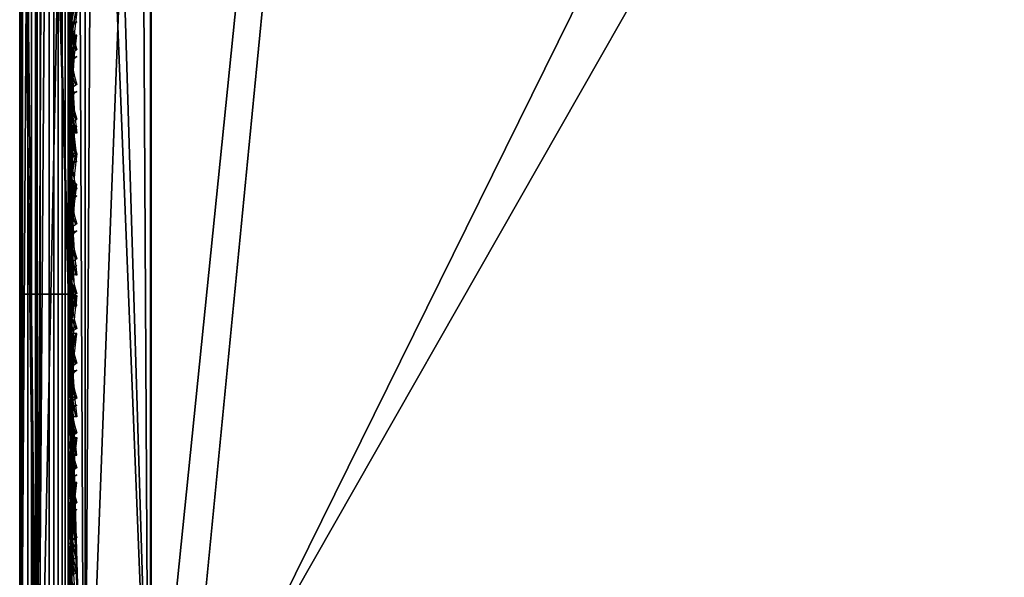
# Model space of a CAD drawing. Header units: inches. Extents: x 0 to 44.3, y -37.9 to 0.3.
# Tile 159 of 256: x 0 to 1.9, y -21.8 to -20.7. Entities that reach past the tile are written whole.
import ezdxf

# ---------------------------------------------------------------- set-up
doc = ezdxf.new("R2010")
doc.units = ezdxf.units.IN
doc.header["$LTSCALE"] = 0.03937
doc.header["$MEASUREMENT"] = 0
for name, color, linetype in [('A-FURN-3-ST', 151, 'Continuous'), ('A-FURN-3-ST-BK', 151, 'Continuous'), ('A-FURN-3-ST-SEAM', 250, 'Continuous'), ('A-FURN-3-STITCH', 15, 'Continuous')]:
    doc.layers.add(name, color=color, linetype=linetype)

msp = doc.modelspace()

# ---------------------------------------------------------------- meshes
at = {"layer": 'A-FURN-3-ST'}
mesh = msp.add_polyface(dxfattribs=at)
corners = [(1.9748, -22.313, 18), (4.6004, -0.9864, 18), (2.4271, -0.8622, 18), (0.2508, -0.8149, 18), (0.2508, -22.2652, 18), (4.6212, -0.7024, 17.9625), (2.4378, -0.5777, 17.9625), (0.251, -0.6004, 17.9788), (0.0482, -0.6206, 17.8773), (0.013, -0.6341, 17.8092), (0.0343, -0.8149, 17.875), (0.0008, -0.8149, 17.75), (0.0008, -0.6491, 17.7337), (0.0008, -0.4897, 17.6853), (0.0741, -0.6146, 17.9071), (0.1258, -0.8149, 17.9665), (0.1959, -0.6016, 17.9728), (0.0008, -22.2652, 17.75), (0.0343, -22.2652, 17.875), (0.1258, -22.2652, 17.9665), (0.2508, -0.2149, 5), (0.2508, -22.8652, 5), (0.1258, -0.2149, 5.0335), (0.1258, -22.8652, 5.0335), (0.0343, -0.2149, 5.125), (0.0343, -22.8652, 5.125), (0.0008, -0.2149, 5.25), (0.0008, -22.8652, 5.25), (4.6432, -0.3879, 5), (1.9486, -22.9124, 5), (2.4485, -0.2626, 5), (0.0008, 0.0351, 5.5), (0.0008, -23.1152, 5.5), (0.0008, 0.0351, 16.9), (0.0008, -23.1152, 16.9), (0.0008, -0.3428, 17.6066)]
mesh.append_faces([[corners[k] for k in face] for face in [(0, 1, 2), (3, 4, 2), (2, 4, 0), (2, 5, 6), (2, 6, 7), (7, 3, 2), (8, 9, 10), (10, 9, 11), (11, 9, 12), (12, 9, 13), (8, 10, 14), (14, 10, 15), (14, 15, 16), (16, 15, 3), (16, 3, 7), (11, 17, 10), (10, 17, 18), (10, 18, 15), (15, 18, 19), (15, 19, 3), (3, 19, 4), (20, 21, 22), (22, 21, 23), (22, 23, 24), (24, 23, 25), (24, 25, 26), (26, 25, 27), (28, 29, 30), (30, 29, 21), (30, 21, 20), (31, 32, 33), (33, 32, 34), (33, 34, 17), (31, 26, 27), (31, 27, 32), (17, 11, 33), (35, 11, 13), (13, 11, 12)]])
at = {"layer": 'A-FURN-3-ST-BK'}
mesh = msp.add_polyface(dxfattribs=at)
corners = [(3.789, -19.1106, 18.0337), (2.0138, -19.1726, 18), (2.022, -18.9923, 18.0337), (0.2508, -19.1265, 18), (0.2511, -19.0121, 18.0133), (0.2515, -18.9038, 18.0524), (3.7735, -19.2904, 18), (1.9748, -22.313, 18), (0.2508, -22.2652, 18), (0.2523, -22.303, 31.5452), (0.2522, -18.6454, 18.6363), (0.1967, -20.48, 25.0891), (0.1266, -18.6772, 18.6273), (0.0745, -20.5442, 25.0709), (0.0345, -18.7653, 18.6023), (0.0484, -20.5737, 25.0626), (0.013, -20.6406, 25.0436), (0.0346, -22.4229, 31.5112), (0.0008, -22.5436, 31.4771), (0.0008, -18.886, 18.5682), (0.1267, -22.3348, 31.5362), (0.196, -19.0135, 18.0192), (0.1258, -19.1265, 18.0335), (0.0742, -19.0288, 18.0845), (0.0343, -19.1265, 18.125), (0.0483, -19.0358, 18.114), (0.013, -19.0517, 18.1817), (0.013, -18.9808, 18.2072), (0.0483, -18.9498, 18.1449), (0.0008, -19.1265, 18.25), (0.0008, -19.0151, 18.2762), (0.013, -18.9177, 18.2483), (0.0008, -18.9271, 18.3492), (0.1962, -18.9065, 18.0578), (0.0743, -18.9363, 18.1177), (0.196, -22.481, 17.9848), (0.1258, -22.2652, 18.0335), (0.0343, -22.2652, 18.125), (0.0008, -22.2652, 18.25), (1.9745, -22.3508, 31.5452), (3.8143, -18.8111, 18.6363), (2.0349, -18.692, 18.6363)]
mesh.append_faces([[corners[k] for k in face] for face in [(0, 1, 2), (3, 4, 1), (1, 4, 2), (4, 5, 2), (6, 7, 1), (1, 7, 8), (1, 8, 3), (9, 10, 11), (11, 10, 12), (11, 12, 13), (13, 12, 14), (13, 14, 15), (15, 14, 16), (15, 16, 17), (17, 16, 18), (18, 16, 19), (19, 16, 14), (15, 17, 13), (13, 17, 20), (13, 20, 11), (11, 20, 9), (4, 3, 21), (21, 3, 22), (21, 22, 23), (23, 22, 24), (23, 24, 25), (25, 24, 26), (25, 26, 27, 28), (24, 29, 26), (26, 29, 30), (26, 30, 27), (27, 30, 31), (30, 32, 31), (21, 5, 4), (33, 21, 23, 34), (34, 23, 25, 28), (35, 36, 8), (3, 8, 22), (22, 8, 36), (22, 36, 24), (24, 36, 37), (24, 37, 29), (29, 37, 38), (38, 18, 29), (29, 18, 19), (29, 19, 30), (30, 19, 32), (39, 40, 41), (39, 41, 9), (9, 41, 10)]])
at = {"layer": 'A-FURN-3-ST-SEAM'}
mesh = msp.add_polyface(dxfattribs=at)
corners = [(0.088, -19.9848, 22.9037), (0.0742, -19.9956, 22.9006), (0.0742, -18.7735, 18.5973), (0.088, -18.7627, 18.6004), (0.088, -19.0332, 18.142), (0.0742, -19.0357, 18.153), (0.0742, -19.1162, 18.1437), (0.088, -19.1162, 18.1325), (0.0742, -21.2089, 18.1437), (0.088, -21.2089, 18.1325), (0.0398, -21.2089, 18.1485), (0.0575, -21.2089, 18.1495), (0.0575, -19.1162, 18.1495), (0.0398, -19.1162, 18.1485), (0.0575, -19.037, 18.1586), (0.0398, -19.0368, 18.1576), (0.0398, -18.7781, 18.596), (0.0575, -18.7791, 18.5957), (0.0575, -20.0012, 22.899), (0.0398, -20.0002, 22.8993), (0.0237, -19.9932, 22.9013), (0.0237, -18.771, 18.598), (0.0237, -19.0352, 18.1505), (0.0237, -19.1162, 18.1412), (0.0237, -21.2089, 18.1412), (0.0011, -21.2089, 18.0955), (0.0027, -21.2089, 18.1132), (0.0027, -19.1162, 18.1132), (0.0011, -19.1162, 18.0955), (0.0027, -19.0288, 18.1232), (0.0011, -19.0248, 18.106), (0.0011, -18.7271, 18.6105), (0.0027, -18.7441, 18.6057), (0.0027, -19.9662, 22.9089), (0.0011, -19.9492, 22.9138), (0.0059, -19.9327, 22.9185), (0.0059, -18.7106, 18.6152), (0.0059, -19.021, 18.0892), (0.0059, -19.1162, 18.0783), (0.0059, -21.2089, 18.0783), (0.0821, -21.2089, 18.061), (0.0663, -21.2089, 18.0528), (0.0663, -19.1162, 18.0528), (0.0821, -19.1162, 18.061), (0.0821, -18.6939, 18.6199), (0.0663, -18.6861, 18.6222), (0.0663, -19.9082, 22.9254), (0.0821, -19.916, 22.9232), (0.0938, -19.929, 22.9195), (0.0938, -18.7069, 18.6163), (0.0938, -19.1162, 18.0745), (0.0938, -21.2089, 18.0745), (0.1008, -19.1162, 18.1), (0.1008, -19.0259, 18.1104), (0.1008, -18.7314, 18.6093), (0.1008, -19.9536, 22.9125), (0.0974, -19.1162, 18.1174), (0.1008, -21.2089, 18.1), (0.0974, -19.0298, 18.1273), (0.0974, -18.7481, 18.6045), (0.0974, -19.9703, 22.9078), (0.0312, -19.9094, 22.9251), (0.0312, -18.6873, 18.6218), (0.0312, -19.1162, 18.0541), (0.0312, -21.2089, 18.0541), (0.0163, -19.9188, 22.9224), (0.0163, -18.6966, 18.6192), (0.0163, -19.1162, 18.0638), (0.0163, -21.2089, 18.0638), (0.0974, -21.2089, 18.1174)]
mesh.append_faces([[corners[k] for k in face] for face in [(0, 1, 2, 3), (4, 5, 6, 7), (7, 6, 8, 9), (10, 11, 12, 13), (13, 12, 14, 15), (16, 17, 18, 19), (19, 20, 21, 16), (15, 22, 23, 13), (13, 23, 24, 10), (25, 26, 27, 28), (28, 27, 29, 30), (31, 32, 33, 34), (34, 35, 36, 31), (30, 37, 38, 28), (28, 38, 39, 25), (40, 41, 42, 43), (44, 45, 46, 47), (47, 48, 49, 44), (43, 50, 51, 40), (52, 51, 50), (52, 50, 53), (54, 49, 55), (55, 49, 48), (56, 57, 52), (56, 52, 58), (59, 54, 60), (60, 54, 55), (61, 46, 45, 62), (63, 42, 41, 64), (65, 61, 62, 66), (67, 63, 64, 68), (35, 65, 66, 36), (38, 67, 68, 39), (20, 33, 32, 21), (22, 29, 27, 23), (23, 27, 26, 24), (1, 18, 17, 2), (5, 14, 12, 6), (6, 12, 11, 8), (60, 0, 3, 59), (58, 4, 7, 56), (56, 7, 9, 69)]])
mesh = msp.add_polyface(dxfattribs=at)
corners = [(0.088, -22.4291, 31.5102), (0.0742, -22.4399, 31.5071), (0.0742, -19.9956, 22.9006), (0.088, -19.9848, 22.9037), (0.088, -21.2089, 18.1325), (0.0742, -21.2089, 18.1437), (0.0742, -22.2553, 18.1437), (0.088, -22.2553, 18.1325), (0.0398, -22.2553, 18.1485), (0.0575, -22.2553, 18.1495), (0.0575, -21.2089, 18.1495), (0.0398, -21.2089, 18.1485), (0.0398, -20.0002, 22.8993), (0.0575, -20.0012, 22.899), (0.0575, -22.4455, 31.5055), (0.0398, -22.4445, 31.5058), (0.0237, -22.4374, 31.5078), (0.0237, -19.9932, 22.9013), (0.0237, -21.2089, 18.1412), (0.0237, -22.2553, 18.1412), (0.0011, -22.2553, 18.0955), (0.0027, -22.2553, 18.1132), (0.0027, -21.2089, 18.1132), (0.0011, -21.2089, 18.0955), (0.0011, -19.9492, 22.9138), (0.0027, -19.9662, 22.9089), (0.0027, -22.4105, 31.5155), (0.0011, -22.3935, 31.5203), (0.0059, -22.3769, 31.525), (0.0059, -19.9327, 22.9185), (0.0059, -21.2089, 18.0783), (0.0059, -22.2553, 18.0783), (0.0821, -22.3986, 18.052), (0.0663, -22.3976, 18.0439), (0.0663, -22.2553, 18.0528), (0.0821, -22.2553, 18.061), (0.0663, -21.2089, 18.0528), (0.0821, -21.2089, 18.061), (0.0821, -19.916, 22.9232), (0.0663, -19.9082, 22.9254), (0.0663, -22.3525, 31.532), (0.0821, -22.3603, 31.5297), (0.0938, -22.3732, 31.526), (0.0938, -19.929, 22.9195), (0.0938, -21.2089, 18.0745), (0.0938, -22.2553, 18.0745), (0.0938, -22.4002, 18.0654), (0.1008, -22.2553, 18.1), (0.1008, -21.2089, 18.1), (0.1008, -19.1162, 18.1), (0.1008, -19.9536, 22.9125), (0.1008, -22.3978, 31.5191), (0.0974, -22.2553, 18.1174), (0.1008, -22.4034, 18.0907), (0.0974, -21.2089, 18.1174), (0.0974, -19.1162, 18.1174), (0.0974, -19.9703, 22.9078), (0.0974, -22.4145, 31.5143), (0.0312, -22.3537, 31.5316), (0.0312, -19.9094, 22.9251), (0.0312, -21.2089, 18.0541), (0.0312, -22.2553, 18.0541), (0.0312, -22.3977, 18.0452), (0.0163, -22.363, 31.529), (0.0163, -19.9188, 22.9224), (0.0163, -21.2089, 18.0638), (0.0163, -22.2553, 18.0638), (0.0163, -22.3989, 18.0548)]
mesh.append_faces([[corners[k] for k in face] for face in [(0, 1, 2, 3), (4, 5, 6, 7), (8, 9, 10, 11), (12, 13, 14, 15), (15, 16, 17, 12), (11, 18, 19, 8), (20, 21, 22, 23), (24, 25, 26, 27), (27, 28, 29, 24), (23, 30, 31, 20), (32, 33, 34, 35), (35, 34, 36, 37), (38, 39, 40, 41), (41, 42, 43, 38), (37, 44, 45, 35), (35, 45, 46, 32), (47, 46, 45), (47, 45, 48), (48, 45, 44), (48, 44, 49), (50, 43, 51), (51, 43, 42), (52, 53, 47), (52, 47, 54), (54, 47, 48), (54, 48, 55), (56, 50, 57), (57, 50, 51), (58, 40, 39, 59), (60, 36, 34, 61), (61, 34, 33, 62), (63, 58, 59, 64), (65, 60, 61, 66), (66, 61, 62, 67), (28, 63, 64, 29), (30, 65, 66, 31), (16, 26, 25, 17), (18, 22, 21, 19), (1, 14, 13, 2), (5, 10, 9, 6), (57, 0, 3, 56), (54, 4, 7, 52)]])
at = {"layer": 'A-FURN-3-STITCH'}
mesh = msp.add_polyface(dxfattribs=at)
corners = [(0.1101, -20.6683, 17.9558), (0.1058, -20.7067, 17.9615), (0.1011, -20.7068, 17.9637), (0.108, -20.6683, 17.9543), (0.1032, -20.7456, 17.9646), (0.0986, -20.7457, 17.9669), (0.0968, -20.7067, 17.9608), (0.1036, -20.6682, 17.9514), (0.1024, -20.7847, 17.9652), (0.0977, -20.7847, 17.9675), (0.0942, -20.7456, 17.964), (0.0972, -20.7066, 17.9556), (0.1015, -20.6682, 17.9499), (0.1032, -20.8238, 17.9633), (0.0986, -20.8238, 17.9656), (0.0934, -20.7847, 17.9646), (0.0946, -20.7455, 17.9588), (0.1058, -20.8625, 17.9589), (0.1011, -20.8626, 17.9611), (0.0942, -20.8237, 17.9627), (0.0938, -20.7846, 17.9594), (0.1101, -20.9008, 17.9519), (0.1079, -20.9007, 17.9505), (0.0968, -20.8625, 17.9582), (0.0946, -20.8237, 17.9575), (0.1036, -20.9007, 17.9476), (0.0972, -20.8624, 17.953), (0.1015, -20.9007, 17.9461)]
mesh.append_faces([[corners[k] for k in face] for face in [(0, 1, 2, 3), (1, 4, 5, 2), (3, 2, 6, 7), (4, 8, 9, 5), (2, 5, 10, 6), (7, 6, 11, 12), (8, 13, 14, 9), (5, 9, 15, 10), (6, 10, 16, 11), (13, 17, 18, 14), (9, 14, 19, 15), (10, 15, 20, 16), (17, 21, 22, 18), (14, 18, 23, 19), (15, 19, 24, 20), (18, 22, 25, 23), (19, 23, 26, 24), (23, 25, 27, 26)]])
mesh = msp.add_polyface(dxfattribs=at)
corners = [(0.1101, -20.6877, 25.6586), (0.1058, -20.6903, 25.6974), (0.1011, -20.6881, 25.6979), (0.108, -20.6891, 25.6583), (0.1032, -20.6955, 25.7361), (0.0986, -20.6933, 25.7366), (0.0968, -20.691, 25.6972), (0.1036, -20.6919, 25.6576), (0.1024, -20.7033, 25.7744), (0.0977, -20.7011, 25.7749), (0.0942, -20.6962, 25.7359), (0.0972, -20.696, 25.696), (0.1015, -20.6933, 25.6573), (0.1032, -20.7135, 25.8121), (0.0986, -20.7113, 25.8126), (0.0934, -20.7039, 25.7742), (0.0946, -20.7012, 25.7347), (0.1058, -20.7261, 25.849), (0.1011, -20.7239, 25.8495), (0.0942, -20.7141, 25.812), (0.0938, -20.709, 25.773), (0.1101, -20.7411, 25.8849), (0.1079, -20.7425, 25.8846), (0.0968, -20.7268, 25.8489), (0.0946, -20.7192, 25.8108), (0.1036, -20.7453, 25.8839), (0.0972, -20.7318, 25.8477), (0.1015, -20.7468, 25.8836)]
mesh.append_faces([[corners[k] for k in face] for face in [(0, 1, 2, 3), (1, 4, 5, 2), (3, 2, 6, 7), (4, 8, 9, 5), (2, 5, 10, 6), (7, 6, 11, 12), (8, 13, 14, 9), (5, 9, 15, 10), (6, 10, 16, 11), (13, 17, 18, 14), (9, 14, 19, 15), (10, 15, 20, 16), (17, 21, 22, 18), (14, 18, 23, 19), (15, 19, 24, 20), (18, 22, 25, 23), (19, 23, 26, 24), (23, 25, 27, 26)]])
mesh = msp.add_polyface(dxfattribs=at)
corners = [(0.1015, -20.7133, 18.0526), (0.0972, -20.7517, 18.0463), (0.0968, -20.7517, 18.0411), (0.1036, -20.7133, 18.0512), (0.0946, -20.7905, 18.0424), (0.0942, -20.7905, 18.0372), (0.1011, -20.7517, 18.0382), (0.108, -20.7133, 18.0483), (0.0938, -20.8296, 18.0411), (0.0934, -20.8296, 18.0359), (0.0986, -20.7905, 18.0343), (0.1058, -20.7517, 18.0404), (0.1101, -20.7133, 18.0468), (0.0946, -20.8686, 18.0424), (0.0942, -20.8686, 18.0372), (0.0977, -20.8296, 18.033), (0.1032, -20.7905, 18.0366), (0.0972, -20.9075, 18.0461), (0.0968, -20.9075, 18.0409), (0.0986, -20.8686, 18.0343), (0.1024, -20.8296, 18.0353), (0.1015, -20.9458, 18.0524), (0.1036, -20.9458, 18.0509), (0.1011, -20.9075, 18.038), (0.1032, -20.8686, 18.0365), (0.1079, -20.9458, 18.048), (0.1058, -20.9075, 18.0403), (0.1101, -20.9458, 18.0466)]
mesh.append_faces([[corners[k] for k in face] for face in [(0, 1, 2, 3), (1, 4, 5, 2), (3, 2, 6, 7), (4, 8, 9, 5), (2, 5, 10, 6), (7, 6, 11, 12), (8, 13, 14, 9), (5, 9, 15, 10), (6, 10, 16, 11), (13, 17, 18, 14), (9, 14, 19, 15), (10, 15, 20, 16), (17, 21, 22, 18), (14, 18, 23, 19), (15, 19, 24, 20), (18, 22, 25, 23), (19, 23, 26, 24), (23, 25, 27, 26)]])
mesh = msp.add_polyface(dxfattribs=at)
corners = [(0.1101, -20.7543, 25.8933), (0.1058, -20.757, 25.9321), (0.1011, -20.7548, 25.9326), (0.108, -20.7558, 25.893), (0.1032, -20.7622, 25.9708), (0.0986, -20.76, 25.9713), (0.0968, -20.7576, 25.932), (0.1036, -20.7586, 25.8923), (0.1024, -20.77, 26.0091), (0.0977, -20.7677, 26.0096), (0.0942, -20.7628, 25.9706), (0.0972, -20.7627, 25.9308), (0.1015, -20.76, 25.892), (0.1032, -20.7802, 26.0468), (0.0986, -20.778, 26.0474), (0.0934, -20.7706, 26.0089), (0.0946, -20.7679, 25.9694), (0.1058, -20.7928, 26.0837), (0.1011, -20.7906, 26.0843), (0.0942, -20.7808, 26.0467), (0.0938, -20.7756, 26.0078), (0.1101, -20.8078, 26.1196), (0.1079, -20.8091, 26.1193), (0.0968, -20.7934, 26.0836), (0.0946, -20.7859, 26.0455), (0.1036, -20.812, 26.1186), (0.0972, -20.7985, 26.0824), (0.1015, -20.8134, 26.1183)]
mesh.append_faces([[corners[k] for k in face] for face in [(0, 1, 2, 3), (1, 4, 5, 2), (3, 2, 6, 7), (4, 8, 9, 5), (2, 5, 10, 6), (7, 6, 11, 12), (8, 13, 14, 9), (5, 9, 15, 10), (6, 10, 16, 11), (13, 17, 18, 14), (9, 14, 19, 15), (10, 15, 20, 16), (17, 21, 22, 18), (14, 18, 23, 19), (15, 19, 24, 20), (18, 22, 25, 23), (19, 23, 26, 24), (23, 25, 27, 26)]])
mesh = msp.add_polyface(dxfattribs=at)
corners = [(0.1101, -20.821, 26.1281), (0.1058, -20.8236, 26.1668), (0.1011, -20.8214, 26.1674), (0.108, -20.8224, 26.1277), (0.1032, -20.8289, 26.2055), (0.0986, -20.8267, 26.206), (0.0968, -20.8243, 26.1667), (0.1036, -20.8253, 26.1271), (0.1024, -20.8366, 26.2438), (0.0977, -20.8344, 26.2443), (0.0942, -20.8295, 26.2054), (0.0972, -20.8293, 26.1655), (0.1015, -20.8267, 26.1267), (0.1032, -20.8468, 26.2816), (0.0986, -20.8446, 26.2821), (0.0934, -20.8372, 26.2437), (0.0946, -20.8346, 26.2042), (0.1058, -20.8595, 26.3185), (0.1011, -20.8572, 26.319), (0.0942, -20.8475, 26.2814), (0.0938, -20.8423, 26.2425), (0.1101, -20.8744, 26.3543), (0.1079, -20.8758, 26.354), (0.0968, -20.8601, 26.3183), (0.0946, -20.8525, 26.2802), (0.1036, -20.8786, 26.3533), (0.0972, -20.8651, 26.3171), (0.1015, -20.8801, 26.353)]
mesh.append_faces([[corners[k] for k in face] for face in [(0, 1, 2, 3), (1, 4, 5, 2), (3, 2, 6, 7), (4, 8, 9, 5), (2, 5, 10, 6), (7, 6, 11, 12), (8, 13, 14, 9), (5, 9, 15, 10), (6, 10, 16, 11), (13, 17, 18, 14), (9, 14, 19, 15), (10, 15, 20, 16), (17, 21, 22, 18), (14, 18, 23, 19), (15, 19, 24, 20), (18, 22, 25, 23), (19, 23, 26, 24), (23, 25, 27, 26)]])
mesh = msp.add_polyface(dxfattribs=at)
corners = [(0.1101, -20.8876, 26.3628), (0.1058, -20.8903, 26.4016), (0.1011, -20.8881, 26.4021), (0.108, -20.8891, 26.3624), (0.1032, -20.8955, 26.4402), (0.0986, -20.8933, 26.4408), (0.0968, -20.8909, 26.4014), (0.1036, -20.8919, 26.3618), (0.1024, -20.9033, 26.4785), (0.0977, -20.9011, 26.4791), (0.0942, -20.8962, 26.4401), (0.0972, -20.896, 26.4002), (0.1015, -20.8933, 26.3614), (0.1032, -20.9135, 26.5163), (0.0986, -20.9113, 26.5168), (0.0934, -20.9039, 26.4784), (0.0946, -20.9012, 26.4389), (0.1058, -20.9261, 26.5532), (0.1011, -20.9239, 26.5537), (0.0942, -20.9141, 26.5161), (0.0938, -20.909, 26.4772), (0.1101, -20.9411, 26.5891), (0.1079, -20.9425, 26.5887), (0.0968, -20.9268, 26.553), (0.0946, -20.9192, 26.5149), (0.1036, -20.9453, 26.5881), (0.0972, -20.9318, 26.5519), (0.1015, -20.9468, 26.5877)]
mesh.append_faces([[corners[k] for k in face] for face in [(0, 1, 2, 3), (1, 4, 5, 2), (3, 2, 6, 7), (4, 8, 9, 5), (2, 5, 10, 6), (7, 6, 11, 12), (8, 13, 14, 9), (5, 9, 15, 10), (6, 10, 16, 11), (13, 17, 18, 14), (9, 14, 19, 15), (10, 15, 20, 16), (17, 21, 22, 18), (14, 18, 23, 19), (15, 19, 24, 20), (18, 22, 25, 23), (19, 23, 26, 24), (23, 25, 27, 26)]])
mesh = msp.add_polyface(dxfattribs=at)
corners = [(0.1101, -20.9398, 17.9558), (0.1058, -20.9783, 17.9615), (0.1011, -20.9783, 17.9637), (0.108, -20.9398, 17.9543), (0.1032, -21.0172, 17.9646), (0.0986, -21.0172, 17.9669), (0.0968, -20.9783, 17.9608), (0.1036, -20.9397, 17.9514), (0.1024, -21.0562, 17.9652), (0.0977, -21.0563, 17.9675), (0.0942, -21.0171, 17.964), (0.0972, -20.9782, 17.9556), (0.1015, -20.9397, 17.9499), (0.1032, -21.0953, 17.9633), (0.0986, -21.0953, 17.9656), (0.0934, -21.0562, 17.9646), (0.0946, -21.0171, 17.9588), (0.1058, -21.134, 17.9589), (0.1011, -21.1341, 17.9611), (0.0942, -21.0953, 17.9627), (0.0938, -21.0561, 17.9594), (0.1101, -21.1723, 17.9519), (0.1079, -21.1723, 17.9505), (0.0968, -21.134, 17.9582), (0.0946, -21.0952, 17.9575), (0.1036, -21.1722, 17.9476), (0.0972, -21.134, 17.953), (0.1015, -21.1722, 17.9461)]
mesh.append_faces([[corners[k] for k in face] for face in [(0, 1, 2, 3), (1, 4, 5, 2), (3, 2, 6, 7), (4, 8, 9, 5), (2, 5, 10, 6), (7, 6, 11, 12), (8, 13, 14, 9), (5, 9, 15, 10), (6, 10, 16, 11), (13, 17, 18, 14), (9, 14, 19, 15), (10, 15, 20, 16), (17, 21, 22, 18), (14, 18, 23, 19), (15, 19, 24, 20), (18, 22, 25, 23), (19, 23, 26, 24), (23, 25, 27, 26)]])
mesh = msp.add_polyface(dxfattribs=at)
corners = [(0.1101, -20.9543, 26.5975), (0.1058, -20.957, 26.6363), (0.1011, -20.9548, 26.6368), (0.108, -20.9557, 26.5972), (0.1032, -20.9622, 26.675), (0.0986, -20.96, 26.6755), (0.0968, -20.9576, 26.6361), (0.1036, -20.9586, 26.5965), (0.1024, -20.9699, 26.7133), (0.0977, -20.9677, 26.7138), (0.0942, -20.9628, 26.6748), (0.0972, -20.9627, 26.6349), (0.1015, -20.96, 26.5962), (0.1032, -20.9802, 26.751), (0.0986, -20.9779, 26.7515), (0.0934, -20.9706, 26.7131), (0.0946, -20.9679, 26.6736), (0.1058, -20.9928, 26.7879), (0.1011, -20.9906, 26.7884), (0.0942, -20.9808, 26.7509), (0.0938, -20.9756, 26.7119), (0.1101, -21.0077, 26.8238), (0.1079, -21.0091, 26.8235), (0.0968, -20.9934, 26.7878), (0.0946, -20.9858, 26.7497), (0.1036, -21.012, 26.8228), (0.0972, -20.9985, 26.7866), (0.1015, -21.0134, 26.8224)]
mesh.append_faces([[corners[k] for k in face] for face in [(0, 1, 2, 3), (1, 4, 5, 2), (3, 2, 6, 7), (4, 8, 9, 5), (2, 5, 10, 6), (7, 6, 11, 12), (8, 13, 14, 9), (5, 9, 15, 10), (6, 10, 16, 11), (13, 17, 18, 14), (9, 14, 19, 15), (10, 15, 20, 16), (17, 21, 22, 18), (14, 18, 23, 19), (15, 19, 24, 20), (18, 22, 25, 23), (19, 23, 26, 24), (23, 25, 27, 26)]])
mesh = msp.add_polyface(dxfattribs=at)
corners = [(0.1015, -20.9987, 18.0526), (0.0972, -21.037, 18.0463), (0.0968, -21.037, 18.0411), (0.1036, -20.9987, 18.0512), (0.0946, -21.0759, 18.0424), (0.0942, -21.0759, 18.0372), (0.1011, -21.037, 18.0382), (0.108, -20.9987, 18.0483), (0.0938, -21.1149, 18.0411), (0.0934, -21.1149, 18.0359), (0.0986, -21.0759, 18.0343), (0.1058, -21.037, 18.0404), (0.1101, -20.9987, 18.0468), (0.0946, -21.154, 18.0424), (0.0942, -21.154, 18.0372), (0.0977, -21.1149, 18.033), (0.1032, -21.0759, 18.0366), (0.0972, -21.1929, 18.0461), (0.0968, -21.1928, 18.0409), (0.0986, -21.154, 18.0343), (0.1024, -21.1149, 18.0353), (0.1015, -21.2312, 18.0524), (0.1036, -21.2312, 18.0509), (0.1011, -21.1928, 18.038), (0.1032, -21.154, 18.0365), (0.1079, -21.2312, 18.048), (0.1058, -21.1928, 18.0403), (0.1101, -21.2312, 18.0466)]
mesh.append_faces([[corners[k] for k in face] for face in [(0, 1, 2, 3), (1, 4, 5, 2), (3, 2, 6, 7), (4, 8, 9, 5), (2, 5, 10, 6), (7, 6, 11, 12), (8, 13, 14, 9), (5, 9, 15, 10), (6, 10, 16, 11), (13, 17, 18, 14), (9, 14, 19, 15), (10, 15, 20, 16), (17, 21, 22, 18), (14, 18, 23, 19), (15, 19, 24, 20), (18, 22, 25, 23), (19, 23, 26, 24), (23, 25, 27, 26)]])
mesh = msp.add_polyface(dxfattribs=at)
corners = [(0.1101, -21.021, 26.8322), (0.1058, -21.0236, 26.871), (0.1011, -21.0214, 26.8715), (0.108, -21.0224, 26.8319), (0.1032, -21.0289, 26.9097), (0.0986, -21.0266, 26.9102), (0.0968, -21.0243, 26.8709), (0.1036, -21.0252, 26.8312), (0.1024, -21.0366, 26.948), (0.0977, -21.0344, 26.9485), (0.0942, -21.0295, 26.9095), (0.0972, -21.0293, 26.8697), (0.1015, -21.0266, 26.8309), (0.1032, -21.0468, 26.9857), (0.0986, -21.0446, 26.9862), (0.0934, -21.0372, 26.9478), (0.0946, -21.0345, 26.9083), (0.1058, -21.0594, 27.0226), (0.1011, -21.0572, 27.0232), (0.0942, -21.0474, 26.9856), (0.0938, -21.0423, 26.9466), (0.1101, -21.0744, 27.0585), (0.1079, -21.0758, 27.0582), (0.0968, -21.0601, 27.0225), (0.0946, -21.0525, 26.9844), (0.1036, -21.0786, 27.0575), (0.0972, -21.0651, 27.0213), (0.1015, -21.0801, 27.0572)]
mesh.append_faces([[corners[k] for k in face] for face in [(0, 1, 2, 3), (1, 4, 5, 2), (3, 2, 6, 7), (4, 8, 9, 5), (2, 5, 10, 6), (7, 6, 11, 12), (8, 13, 14, 9), (5, 9, 15, 10), (6, 10, 16, 11), (13, 17, 18, 14), (9, 14, 19, 15), (10, 15, 20, 16), (17, 21, 22, 18), (14, 18, 23, 19), (15, 19, 24, 20), (18, 22, 25, 23), (19, 23, 26, 24), (23, 25, 27, 26)]])
mesh = msp.add_polyface(dxfattribs=at)
corners = [(0.1101, -21.0876, 27.067), (0.1058, -21.0903, 27.1057), (0.1011, -21.0881, 27.1063), (0.108, -21.0891, 27.0666), (0.1032, -21.0955, 27.1444), (0.0986, -21.0933, 27.1449), (0.0968, -21.0909, 27.1056), (0.1036, -21.0919, 27.0659), (0.1024, -21.1033, 27.1827), (0.0977, -21.1011, 27.1832), (0.0942, -21.0961, 27.1442), (0.0972, -21.096, 27.1044), (0.1015, -21.0933, 27.0656), (0.1032, -21.1135, 27.2204), (0.0986, -21.1113, 27.221), (0.0934, -21.1039, 27.1826), (0.0946, -21.1012, 27.1431), (0.1058, -21.1261, 27.2574), (0.1011, -21.1239, 27.2579), (0.0942, -21.1141, 27.2203), (0.0938, -21.1089, 27.1814), (0.1101, -21.1411, 27.2932), (0.1079, -21.1424, 27.2929), (0.0968, -21.1267, 27.2572), (0.0946, -21.1192, 27.2191), (0.1036, -21.1453, 27.2922), (0.0972, -21.1318, 27.256), (0.1015, -21.1468, 27.2919)]
mesh.append_faces([[corners[k] for k in face] for face in [(0, 1, 2, 3), (1, 4, 5, 2), (3, 2, 6, 7), (4, 8, 9, 5), (2, 5, 10, 6), (7, 6, 11, 12), (8, 13, 14, 9), (5, 9, 15, 10), (6, 10, 16, 11), (13, 17, 18, 14), (9, 14, 19, 15), (10, 15, 20, 16), (17, 21, 22, 18), (14, 18, 23, 19), (15, 19, 24, 20), (18, 22, 25, 23), (19, 23, 26, 24), (23, 25, 27, 26)]])
mesh = msp.add_polyface(dxfattribs=at)
corners = [(0.1101, -21.1543, 27.3017), (0.1058, -21.157, 27.3405), (0.1011, -21.1547, 27.341), (0.108, -21.1557, 27.3013), (0.1032, -21.1622, 27.3791), (0.0986, -21.16, 27.3796), (0.0968, -21.1576, 27.3403), (0.1036, -21.1586, 27.3007), (0.1024, -21.1699, 27.4174), (0.0977, -21.1677, 27.418), (0.0942, -21.1628, 27.379), (0.0972, -21.1626, 27.3391), (0.1015, -21.16, 27.3003), (0.1032, -21.1801, 27.4552), (0.0986, -21.1779, 27.4557), (0.0934, -21.1706, 27.4173), (0.0946, -21.1679, 27.3778), (0.1058, -21.1928, 27.4921), (0.1011, -21.1906, 27.4926), (0.0942, -21.1808, 27.455), (0.0938, -21.1756, 27.4161), (0.1101, -21.2077, 27.528), (0.1079, -21.2091, 27.5276), (0.0968, -21.1934, 27.4919), (0.0946, -21.1858, 27.4538), (0.1036, -21.212, 27.527), (0.0972, -21.1985, 27.4907), (0.1015, -21.2134, 27.5266)]
mesh.append_faces([[corners[k] for k in face] for face in [(0, 1, 2, 3), (1, 4, 5, 2), (3, 2, 6, 7), (4, 8, 9, 5), (2, 5, 10, 6), (7, 6, 11, 12), (8, 13, 14, 9), (5, 9, 15, 10), (6, 10, 16, 11), (13, 17, 18, 14), (9, 14, 19, 15), (10, 15, 20, 16), (17, 21, 22, 18), (14, 18, 23, 19), (15, 19, 24, 20), (18, 22, 25, 23), (19, 23, 26, 24), (23, 25, 27, 26)]])
mesh = msp.add_polyface(dxfattribs=at)
corners = [(0.1101, -21.2113, 17.9558), (0.1058, -21.2498, 17.9615), (0.1011, -21.2498, 17.9637), (0.108, -21.2113, 17.9543), (0.1032, -21.2887, 17.9646), (0.0986, -21.2887, 17.9669), (0.0968, -21.2498, 17.9608), (0.1036, -21.2113, 17.9514), (0.1024, -21.3278, 17.9652), (0.0977, -21.3278, 17.9675), (0.0942, -21.2887, 17.964), (0.0972, -21.2497, 17.9556), (0.1015, -21.2112, 17.9499), (0.1032, -21.3668, 17.9633), (0.0986, -21.3669, 17.9656), (0.0934, -21.3278, 17.9646), (0.0946, -21.2886, 17.9588), (0.1058, -21.4056, 17.9589), (0.1011, -21.4056, 17.9611), (0.0942, -21.3668, 17.9627), (0.0938, -21.3277, 17.9594), (0.1101, -21.4438, 17.9519), (0.1079, -21.4438, 17.9505), (0.0968, -21.4056, 17.9582), (0.0946, -21.3667, 17.9575), (0.1036, -21.4437, 17.9476), (0.0972, -21.4055, 17.953), (0.1015, -21.4437, 17.9461)]
mesh.append_faces([[corners[k] for k in face] for face in [(0, 1, 2, 3), (1, 4, 5, 2), (3, 2, 6, 7), (4, 8, 9, 5), (2, 5, 10, 6), (7, 6, 11, 12), (8, 13, 14, 9), (5, 9, 15, 10), (6, 10, 16, 11), (13, 17, 18, 14), (9, 14, 19, 15), (10, 15, 20, 16), (17, 21, 22, 18), (14, 18, 23, 19), (15, 19, 24, 20), (18, 22, 25, 23), (19, 23, 26, 24), (23, 25, 27, 26)]])
mesh = msp.add_polyface(dxfattribs=at)
corners = [(0.1101, -21.2209, 27.5364), (0.1058, -21.2236, 27.5752), (0.1011, -21.2214, 27.5757), (0.108, -21.2224, 27.5361), (0.1032, -21.2288, 27.6138), (0.0986, -21.2266, 27.6144), (0.0968, -21.2242, 27.575), (0.1036, -21.2252, 27.5354), (0.1024, -21.2366, 27.6522), (0.0977, -21.2344, 27.6527), (0.0942, -21.2295, 27.6137), (0.0972, -21.2293, 27.5738), (0.1015, -21.2266, 27.5351), (0.1032, -21.2468, 27.6899), (0.0986, -21.2446, 27.6904), (0.0934, -21.2372, 27.652), (0.0946, -21.2345, 27.6125), (0.1058, -21.2594, 27.7268), (0.1011, -21.2572, 27.7273), (0.0942, -21.2474, 27.6897), (0.0938, -21.2423, 27.6508), (0.1101, -21.2744, 27.7627), (0.1079, -21.2758, 27.7624), (0.0968, -21.2601, 27.7267), (0.0946, -21.2525, 27.6886), (0.1036, -21.2786, 27.7617), (0.0972, -21.2651, 27.7255), (0.1015, -21.2801, 27.7613)]
mesh.append_faces([[corners[k] for k in face] for face in [(0, 1, 2, 3), (1, 4, 5, 2), (3, 2, 6, 7), (4, 8, 9, 5), (2, 5, 10, 6), (7, 6, 11, 12), (8, 13, 14, 9), (5, 9, 15, 10), (6, 10, 16, 11), (13, 17, 18, 14), (9, 14, 19, 15), (10, 15, 20, 16), (17, 21, 22, 18), (14, 18, 23, 19), (15, 19, 24, 20), (18, 22, 25, 23), (19, 23, 26, 24), (23, 25, 27, 26)]])
mesh = msp.add_polyface(dxfattribs=at)
corners = [(0.1015, -21.2841, 18.0526), (0.0972, -21.3224, 18.0463), (0.0968, -21.3224, 18.0411), (0.1036, -21.2841, 18.0512), (0.0946, -21.3612, 18.0424), (0.0942, -21.3612, 18.0372), (0.1011, -21.3224, 18.0382), (0.108, -21.2841, 18.0483), (0.0938, -21.4003, 18.0411), (0.0934, -21.4003, 18.0359), (0.0986, -21.3612, 18.0343), (0.1058, -21.3224, 18.0404), (0.1101, -21.2841, 18.0468), (0.0946, -21.4394, 18.0424), (0.0942, -21.4394, 18.0372), (0.0977, -21.4003, 18.033), (0.1032, -21.3612, 18.0366), (0.0972, -21.4782, 18.0461), (0.0968, -21.4782, 18.0409), (0.0986, -21.4394, 18.0343), (0.1024, -21.4003, 18.0353), (0.1015, -21.5166, 18.0524), (0.1036, -21.5166, 18.0509), (0.1011, -21.4782, 18.038), (0.1032, -21.4394, 18.0365), (0.1079, -21.5166, 18.048), (0.1058, -21.4782, 18.0403), (0.1101, -21.5166, 18.0466)]
mesh.append_faces([[corners[k] for k in face] for face in [(0, 1, 2, 3), (1, 4, 5, 2), (3, 2, 6, 7), (4, 8, 9, 5), (2, 5, 10, 6), (7, 6, 11, 12), (8, 13, 14, 9), (5, 9, 15, 10), (6, 10, 16, 11), (13, 17, 18, 14), (9, 14, 19, 15), (10, 15, 20, 16), (17, 21, 22, 18), (14, 18, 23, 19), (15, 19, 24, 20), (18, 22, 25, 23), (19, 23, 26, 24), (23, 25, 27, 26)]])
mesh = msp.add_polyface(dxfattribs=at)
corners = [(0.1101, -21.2876, 27.7711), (0.1058, -21.2903, 27.8099), (0.1011, -21.2881, 27.8104), (0.108, -21.289, 27.7708), (0.1032, -21.2955, 27.8486), (0.0986, -21.2933, 27.8491), (0.0968, -21.2909, 27.8098), (0.1036, -21.2919, 27.7701), (0.1024, -21.3032, 27.8869), (0.0977, -21.301, 27.8874), (0.0942, -21.2961, 27.8484), (0.0972, -21.296, 27.8086), (0.1015, -21.2933, 27.7698), (0.1032, -21.3135, 27.9246), (0.0986, -21.3113, 27.9251), (0.0934, -21.3039, 27.8867), (0.0946, -21.3012, 27.8472), (0.1058, -21.3261, 27.9615), (0.1011, -21.3239, 27.9621), (0.0942, -21.3141, 27.9245), (0.0938, -21.3089, 27.8855), (0.1101, -21.3411, 27.9974), (0.1079, -21.3424, 27.9971), (0.0968, -21.3267, 27.9614), (0.0946, -21.3192, 27.9233), (0.1036, -21.3453, 27.9964), (0.0972, -21.3318, 27.9602), (0.1015, -21.3467, 27.9961)]
mesh.append_faces([[corners[k] for k in face] for face in [(0, 1, 2, 3), (1, 4, 5, 2), (3, 2, 6, 7), (4, 8, 9, 5), (2, 5, 10, 6), (7, 6, 11, 12), (8, 13, 14, 9), (5, 9, 15, 10), (6, 10, 16, 11), (13, 17, 18, 14), (9, 14, 19, 15), (10, 15, 20, 16), (17, 21, 22, 18), (14, 18, 23, 19), (15, 19, 24, 20), (18, 22, 25, 23), (19, 23, 26, 24), (23, 25, 27, 26)]])
mesh = msp.add_polyface(dxfattribs=at)
corners = [(0.1101, -21.3543, 28.0059), (0.1058, -21.3569, 28.0446), (0.1011, -21.3547, 28.0452), (0.108, -21.3557, 28.0055), (0.1032, -21.3622, 28.0833), (0.0986, -21.36, 28.0838), (0.0968, -21.3576, 28.0445), (0.1036, -21.3586, 28.0048), (0.1024, -21.3699, 28.1216), (0.0977, -21.3677, 28.1221), (0.0942, -21.3628, 28.0831), (0.0972, -21.3626, 28.0433), (0.1015, -21.36, 28.0045), (0.1032, -21.3801, 28.1593), (0.0986, -21.3779, 28.1599), (0.0934, -21.3705, 28.1215), (0.0946, -21.3678, 28.0819), (0.1058, -21.3928, 28.1963), (0.1011, -21.3905, 28.1968), (0.0942, -21.3808, 28.1592), (0.0938, -21.3756, 28.1203), (0.1101, -21.4077, 28.2321), (0.1079, -21.4091, 28.2318), (0.0968, -21.3934, 28.1961), (0.0946, -21.3858, 28.158), (0.1036, -21.4119, 28.2311), (0.0972, -21.3984, 28.1949), (0.1015, -21.4134, 28.2308)]
mesh.append_faces([[corners[k] for k in face] for face in [(0, 1, 2, 3), (1, 4, 5, 2), (3, 2, 6, 7), (4, 8, 9, 5), (2, 5, 10, 6), (7, 6, 11, 12), (8, 13, 14, 9), (5, 9, 15, 10), (6, 10, 16, 11), (13, 17, 18, 14), (9, 14, 19, 15), (10, 15, 20, 16), (17, 21, 22, 18), (14, 18, 23, 19), (15, 19, 24, 20), (18, 22, 25, 23), (19, 23, 26, 24), (23, 25, 27, 26)]])
mesh = msp.add_polyface(dxfattribs=at)
corners = [(0.1101, -21.4209, 28.2406), (0.1058, -21.4236, 28.2794), (0.1011, -21.4214, 28.2799), (0.108, -21.4224, 28.2402), (0.1032, -21.4288, 28.318), (0.0986, -21.4266, 28.3185), (0.0968, -21.4242, 28.2792), (0.1036, -21.4252, 28.2396), (0.1024, -21.4366, 28.3563), (0.0977, -21.4344, 28.3569), (0.0942, -21.4295, 28.3179), (0.0972, -21.4293, 28.278), (0.1015, -21.4266, 28.2392), (0.1032, -21.4468, 28.3941), (0.0986, -21.4446, 28.3946), (0.0934, -21.4372, 28.3562), (0.0946, -21.4345, 28.3167), (0.1058, -21.4594, 28.431), (0.1011, -21.4572, 28.4315), (0.0942, -21.4474, 28.3939), (0.0938, -21.4423, 28.355), (0.1101, -21.4744, 28.4669), (0.1079, -21.4758, 28.4665), (0.0968, -21.46, 28.4308), (0.0946, -21.4525, 28.3927), (0.1036, -21.4786, 28.4659), (0.0972, -21.4651, 28.4296), (0.1015, -21.4801, 28.4655)]
mesh.append_faces([[corners[k] for k in face] for face in [(0, 1, 2, 3), (1, 4, 5, 2), (3, 2, 6, 7), (4, 8, 9, 5), (2, 5, 10, 6), (7, 6, 11, 12), (8, 13, 14, 9), (5, 9, 15, 10), (6, 10, 16, 11), (13, 17, 18, 14), (9, 14, 19, 15), (10, 15, 20, 16), (17, 21, 22, 18), (14, 18, 23, 19), (15, 19, 24, 20), (18, 22, 25, 23), (19, 23, 26, 24), (23, 25, 27, 26)]])
mesh = msp.add_polyface(dxfattribs=at)
corners = [(0.1101, -21.4829, 17.9558), (0.1058, -21.5213, 17.9615), (0.1011, -21.5214, 17.9637), (0.108, -21.4829, 17.9543), (0.1032, -21.5602, 17.9646), (0.0986, -21.5603, 17.9669), (0.0968, -21.5213, 17.9608), (0.1036, -21.4828, 17.9514), (0.1024, -21.5993, 17.9652), (0.0977, -21.5993, 17.9675), (0.0942, -21.5602, 17.964), (0.0972, -21.5212, 17.9556), (0.1015, -21.4828, 17.9499), (0.1032, -21.6383, 17.9633), (0.0986, -21.6384, 17.9656), (0.0934, -21.5993, 17.9646), (0.0946, -21.5601, 17.9588), (0.1058, -21.6771, 17.9589), (0.1011, -21.6771, 17.9611), (0.0942, -21.6383, 17.9627), (0.0938, -21.5992, 17.9594), (0.1101, -21.7153, 17.9519), (0.1079, -21.7153, 17.9505), (0.0968, -21.6771, 17.9582), (0.0946, -21.6382, 17.9575), (0.1036, -21.7153, 17.9476), (0.0972, -21.677, 17.953), (0.1015, -21.7153, 17.9461)]
mesh.append_faces([[corners[k] for k in face] for face in [(0, 1, 2, 3), (1, 4, 5, 2), (3, 2, 6, 7), (4, 8, 9, 5), (2, 5, 10, 6), (7, 6, 11, 12), (8, 13, 14, 9), (5, 9, 15, 10), (6, 10, 16, 11), (13, 17, 18, 14), (9, 14, 19, 15), (10, 15, 20, 16), (17, 21, 22, 18), (14, 18, 23, 19), (15, 19, 24, 20), (18, 22, 25, 23), (19, 23, 26, 24), (23, 25, 27, 26)]])
mesh = msp.add_polyface(dxfattribs=at)
corners = [(0.1101, -21.4876, 28.4753), (0.1058, -21.4903, 28.5141), (0.1011, -21.488, 28.5146), (0.108, -21.489, 28.475), (0.1032, -21.4955, 28.5527), (0.0986, -21.4933, 28.5533), (0.0968, -21.4909, 28.5139), (0.1036, -21.4919, 28.4743), (0.1024, -21.5032, 28.5911), (0.0977, -21.501, 28.5916), (0.0942, -21.4961, 28.5526), (0.0972, -21.4959, 28.5127), (0.1015, -21.4933, 28.474), (0.1032, -21.5134, 28.6288), (0.0986, -21.5112, 28.6293), (0.0934, -21.5039, 28.5909), (0.0946, -21.5012, 28.5514), (0.1058, -21.5261, 28.6657), (0.1011, -21.5239, 28.6662), (0.0942, -21.5141, 28.6286), (0.0938, -21.5089, 28.5897), (0.1101, -21.541, 28.7016), (0.1079, -21.5424, 28.7013), (0.0968, -21.5267, 28.6656), (0.0946, -21.5191, 28.6274), (0.1036, -21.5453, 28.7006), (0.0972, -21.5318, 28.6644), (0.1015, -21.5467, 28.7002)]
mesh.append_faces([[corners[k] for k in face] for face in [(0, 1, 2, 3), (1, 4, 5, 2), (3, 2, 6, 7), (4, 8, 9, 5), (2, 5, 10, 6), (7, 6, 11, 12), (8, 13, 14, 9), (5, 9, 15, 10), (6, 10, 16, 11), (13, 17, 18, 14), (9, 14, 19, 15), (10, 15, 20, 16), (17, 21, 22, 18), (14, 18, 23, 19), (15, 19, 24, 20), (18, 22, 25, 23), (19, 23, 26, 24), (23, 25, 27, 26)]])
mesh = msp.add_polyface(dxfattribs=at)
corners = [(0.1101, -21.5542, 28.71), (0.1058, -21.5569, 28.7488), (0.1011, -21.5547, 28.7493), (0.108, -21.5557, 28.7097), (0.1032, -21.5621, 28.7875), (0.0986, -21.5599, 28.788), (0.0968, -21.5576, 28.7486), (0.1036, -21.5585, 28.709), (0.1024, -21.5699, 28.8258), (0.0977, -21.5677, 28.8263), (0.0942, -21.5628, 28.7873), (0.0972, -21.5626, 28.7475), (0.1015, -21.5599, 28.7087), (0.1032, -21.5801, 28.8635), (0.0986, -21.5779, 28.864), (0.0934, -21.5705, 28.8256), (0.0946, -21.5678, 28.7861), (0.1058, -21.5927, 28.9004), (0.1011, -21.5905, 28.901), (0.0942, -21.5807, 28.8634), (0.0938, -21.5756, 28.8244), (0.1101, -21.6077, 28.9363), (0.1079, -21.6091, 28.936), (0.0968, -21.5934, 28.9003), (0.0946, -21.5858, 28.8622), (0.1036, -21.6119, 28.9353), (0.0972, -21.5984, 28.8991), (0.1015, -21.6134, 28.935)]
mesh.append_faces([[corners[k] for k in face] for face in [(0, 1, 2, 3), (1, 4, 5, 2), (3, 2, 6, 7), (4, 8, 9, 5), (2, 5, 10, 6), (7, 6, 11, 12), (8, 13, 14, 9), (5, 9, 15, 10), (6, 10, 16, 11), (13, 17, 18, 14), (9, 14, 19, 15), (10, 15, 20, 16), (17, 21, 22, 18), (14, 18, 23, 19), (15, 19, 24, 20), (18, 22, 25, 23), (19, 23, 26, 24), (23, 25, 27, 26)]])
mesh = msp.add_polyface(dxfattribs=at)
corners = [(0.1015, -21.5694, 18.0526), (0.0972, -21.6078, 18.0463), (0.0968, -21.6078, 18.0411), (0.1036, -21.5694, 18.0512), (0.0946, -21.6466, 18.0424), (0.0942, -21.6466, 18.0372), (0.1011, -21.6078, 18.0382), (0.108, -21.5694, 18.0483), (0.0938, -21.6857, 18.0411), (0.0934, -21.6857, 18.0359), (0.0986, -21.6466, 18.0343), (0.1058, -21.6078, 18.0404), (0.1101, -21.5694, 18.0468), (0.0946, -21.7248, 18.0424), (0.0942, -21.7248, 18.0372), (0.0977, -21.6857, 18.033), (0.1032, -21.6466, 18.0366), (0.0972, -21.7636, 18.0461), (0.0968, -21.7636, 18.0409), (0.0986, -21.7248, 18.0343), (0.1024, -21.6857, 18.0353), (0.1015, -21.8019, 18.0524), (0.1036, -21.8019, 18.0509), (0.1011, -21.7636, 18.038), (0.1032, -21.7248, 18.0365), (0.1079, -21.8019, 18.048), (0.1058, -21.7636, 18.0403), (0.1101, -21.8019, 18.0466)]
mesh.append_faces([[corners[k] for k in face] for face in [(0, 1, 2, 3), (1, 4, 5, 2), (3, 2, 6, 7), (4, 8, 9, 5), (2, 5, 10, 6), (7, 6, 11, 12), (8, 13, 14, 9), (5, 9, 15, 10), (6, 10, 16, 11), (13, 17, 18, 14), (9, 14, 19, 15), (10, 15, 20, 16), (17, 21, 22, 18), (14, 18, 23, 19), (15, 19, 24, 20), (18, 22, 25, 23), (19, 23, 26, 24), (23, 25, 27, 26)]])
mesh = msp.add_polyface(dxfattribs=at)
corners = [(0.1101, -21.6209, 28.9447), (0.1058, -21.6236, 28.9835), (0.1011, -21.6214, 28.984), (0.108, -21.6224, 28.9444), (0.1032, -21.6288, 29.0222), (0.0986, -21.6266, 29.0227), (0.0968, -21.6242, 28.9834), (0.1036, -21.6252, 28.9437), (0.1024, -21.6366, 29.0605), (0.0977, -21.6343, 29.061), (0.0942, -21.6294, 29.022), (0.0972, -21.6293, 28.9822), (0.1015, -21.6266, 28.9434), (0.1032, -21.6468, 29.0982), (0.0986, -21.6446, 29.0988), (0.0934, -21.6372, 29.0604), (0.0946, -21.6345, 29.0208), (0.1058, -21.6594, 29.1352), (0.1011, -21.6572, 29.1357), (0.0942, -21.6474, 29.0981), (0.0938, -21.6422, 29.0592), (0.1101, -21.6744, 29.171), (0.1079, -21.6757, 29.1707), (0.0968, -21.66, 29.135), (0.0946, -21.6525, 29.0969), (0.1036, -21.6786, 29.17), (0.0972, -21.6651, 29.1338), (0.1015, -21.68, 29.1697)]
mesh.append_faces([[corners[k] for k in face] for face in [(0, 1, 2, 3), (1, 4, 5, 2), (3, 2, 6, 7), (4, 8, 9, 5), (2, 5, 10, 6), (7, 6, 11, 12), (8, 13, 14, 9), (5, 9, 15, 10), (6, 10, 16, 11), (13, 17, 18, 14), (9, 14, 19, 15), (10, 15, 20, 16), (17, 21, 22, 18), (14, 18, 23, 19), (15, 19, 24, 20), (18, 22, 25, 23), (19, 23, 26, 24), (23, 25, 27, 26)]])
mesh = msp.add_polyface(dxfattribs=at)
corners = [(0.1101, -21.6876, 29.1795), (0.1058, -21.6902, 29.2182), (0.1011, -21.688, 29.2188), (0.108, -21.689, 29.1791), (0.1032, -21.6955, 29.2569), (0.0986, -21.6933, 29.2574), (0.0968, -21.6909, 29.2181), (0.1036, -21.6919, 29.1785), (0.1024, -21.7032, 29.2952), (0.0977, -21.701, 29.2957), (0.0942, -21.6961, 29.2568), (0.0972, -21.6959, 29.2169), (0.1015, -21.6933, 29.1781), (0.1032, -21.7134, 29.333), (0.0986, -21.7112, 29.3335), (0.0934, -21.7038, 29.2951), (0.0946, -21.7012, 29.2556), (0.1058, -21.7261, 29.3699), (0.1011, -21.7238, 29.3704), (0.0942, -21.7141, 29.3328), (0.0938, -21.7089, 29.2939), (0.1101, -21.741, 29.4058), (0.1079, -21.7424, 29.4054), (0.0968, -21.7267, 29.3697), (0.0946, -21.7191, 29.3316), (0.1036, -21.7452, 29.4048), (0.0972, -21.7317, 29.3685), (0.1015, -21.7467, 29.4044)]
mesh.append_faces([[corners[k] for k in face] for face in [(0, 1, 2, 3), (1, 4, 5, 2), (3, 2, 6, 7), (4, 8, 9, 5), (2, 5, 10, 6), (7, 6, 11, 12), (8, 13, 14, 9), (5, 9, 15, 10), (6, 10, 16, 11), (13, 17, 18, 14), (9, 14, 19, 15), (10, 15, 20, 16), (17, 21, 22, 18), (14, 18, 23, 19), (15, 19, 24, 20), (18, 22, 25, 23), (19, 23, 26, 24), (23, 25, 27, 26)]])

doc.saveas('drawing.dxf')
